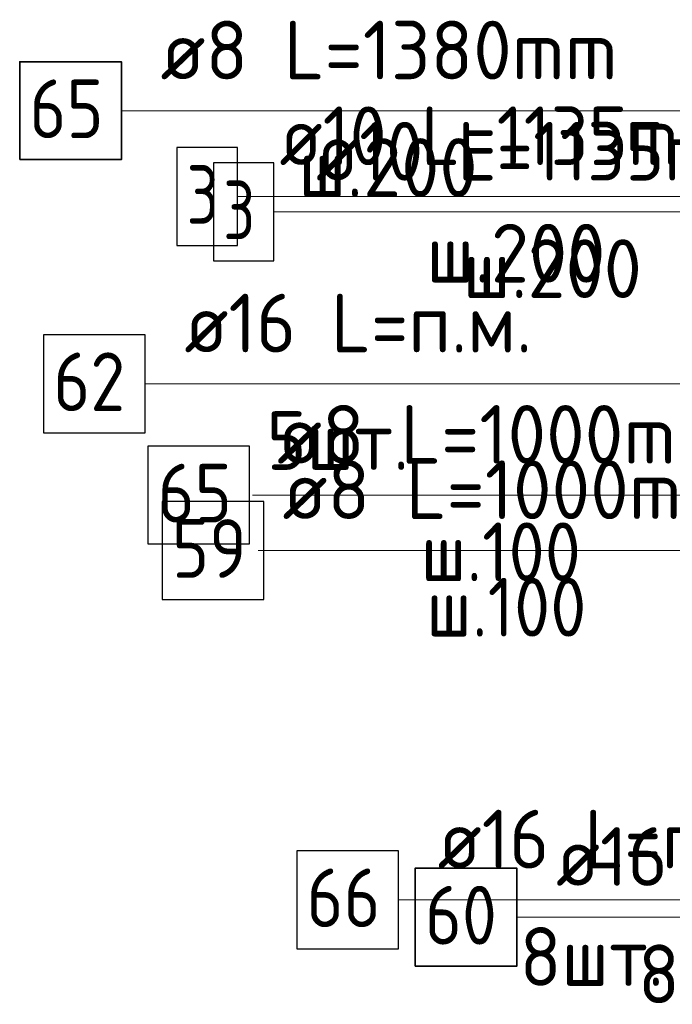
# Model space of a CAD drawing. Header units: metres. Extents: x -38 to 97, y -15 to 21.
# Tile 47 of 233: x 71.634 to 71.968, y 2.927 to 3.43. Entities that reach past the tile are written whole.
import ezdxf

# ---------------------------------------------------------------- set-up
doc = ezdxf.new("R2010")
doc.units = ezdxf.units.M
for name, color, linetype, lineweight in [('XR$3$Арм.стержн. Арматура края', 96, 'Continuous', 35), ('XR$3$Арм.стержн.горизонт. 1', 180, 'Continuous', 35), ('XR$4$Арм.стержн. Арматура края', 96, 'Continuous', 35), ('XR$4$Арм.стержн. Хомут', 240, 'Continuous', 35), ('XR$4$Арм.стержн.горизонт. 1', 180, 'Continuous', 35), ('XR$6$Арм.стержн. Арматура края', 96, 'Continuous', 35), ('XR$6$Арм.стержн. Хомут', 240, 'Continuous', 35), ('XR$6$Арм.стержн.горизонт. 1', 180, 'Continuous', 35)]:
    doc.layers.add(name, color=color, linetype=linetype, lineweight=lineweight)
doc.styles.add('ISOCPEUR', font='txt')

msp = doc.modelspace()

# ---------------------------------------------------------------- linework, layer by layer
at = {"layer": 'XR$3$Арм.стержн. Арматура края', "color": 7, "linetype": 'Continuous', "lineweight": 13, "transparency": 33554687}
msp.add_line((71.68599, 3.38379), (72.05399, 3.38379), dxfattribs=at)
at = {"layer": 'XR$3$Арм.стержн. Арматура края', "color": 7, "linetype": 'Continuous', "lineweight": 35, "transparency": 33554687}
msp.add_lwpolyline([(71.63399, 3.35879), (71.68599, 3.35879), (71.68599, 3.40879), (71.63399, 3.40879), (71.63399, 3.35879)], dxfattribs=at)
at = {"layer": 'XR$3$Арм.стержн.горизонт. 1', "color": 7, "linetype": 'Continuous', "lineweight": 13, "transparency": 33554687}
msp.add_line((71.6982, 3.24427), (71.9842, 3.24427), dxfattribs=at)
at = {"layer": 'XR$3$Арм.стержн.горизонт. 1', "color": 7, "linetype": 'Continuous', "lineweight": 25, "transparency": 33554687}
msp.add_lwpolyline([(71.6462, 3.21927), (71.6982, 3.21927), (71.6982, 3.26927), (71.6462, 3.26927), (71.6462, 3.21927)], dxfattribs=at)
at = {"layer": 'XR$4$Арм.стержн. Арматура края', "color": 7, "linetype": 'Continuous', "lineweight": 13, "transparency": 33554687}
msp.add_line((71.74533, 3.33998), (72.05533, 3.33998), dxfattribs=at)
at = {"layer": 'XR$4$Арм.стержн. Арматура края', "color": 7, "linetype": 'Continuous', "lineweight": 25, "transparency": 33554687}
msp.add_lwpolyline([(71.71433, 3.31498), (71.74533, 3.31498), (71.74533, 3.36498), (71.71433, 3.36498), (71.71433, 3.31498)], dxfattribs=at)
at = {"layer": 'XR$4$Арм.стержн. Хомут', "color": 7, "linetype": 'Continuous', "lineweight": 13, "transparency": 33554687}
msp.add_line((71.75307, 3.18739), (72.03607, 3.18739), dxfattribs=at)
at = {"layer": 'XR$4$Арм.стержн. Хомут', "color": 7, "linetype": 'Continuous', "lineweight": 25, "transparency": 33554687}
msp.add_lwpolyline([(71.69957, 3.16239), (71.75157, 3.16239), (71.75157, 3.21239), (71.69957, 3.21239), (71.69957, 3.16239)], dxfattribs=at)
at = {"layer": 'XR$4$Арм.стержн.горизонт. 1', "color": 7, "linetype": 'Continuous', "lineweight": 13, "transparency": 33554687}
msp.add_line((71.82767, 2.98056), (72.05367, 2.98056), dxfattribs=at)
at = {"layer": 'XR$4$Арм.стержн.горизонт. 1', "color": 7, "linetype": 'Continuous', "lineweight": 25, "transparency": 33554687}
msp.add_lwpolyline([(71.77567, 2.95556), (71.82767, 2.95556), (71.82767, 3.00556), (71.77567, 3.00556), (71.77567, 2.95556)], dxfattribs=at)
at = {"layer": 'XR$6$Арм.стержн. Арматура края', "color": 7, "linetype": 'Continuous', "lineweight": 13, "transparency": 33554687}
msp.add_line((71.764, 3.33209), (72.074, 3.33209), dxfattribs=at)
at = {"layer": 'XR$6$Арм.стержн. Арматура края', "color": 7, "linetype": 'Continuous', "lineweight": 25, "transparency": 33554687}
msp.add_lwpolyline([(71.733, 3.30709), (71.764, 3.30709), (71.764, 3.35709), (71.733, 3.35709), (71.733, 3.30709)], dxfattribs=at)
at = {"layer": 'XR$6$Арм.стержн. Хомут', "color": 7, "linetype": 'Continuous', "lineweight": 13, "transparency": 33554687}
msp.add_line((71.75587, 3.15909), (72.03887, 3.15909), dxfattribs=at)
at = {"layer": 'XR$6$Арм.стержн. Хомут', "color": 7, "linetype": 'Continuous', "lineweight": 25, "transparency": 33554687}
msp.add_lwpolyline([(71.70687, 3.13409), (71.75887, 3.13409), (71.75887, 3.18409), (71.70687, 3.18409), (71.70687, 3.13409)], dxfattribs=at)
at = {"layer": 'XR$6$Арм.стержн.горизонт. 1', "color": 7, "linetype": 'Continuous', "lineweight": 13, "transparency": 33554687}
msp.add_line((71.88817, 2.97167), (72.11417, 2.97167), dxfattribs=at)
at = {"layer": 'XR$6$Арм.стержн.горизонт. 1', "color": 7, "linetype": 'Continuous', "lineweight": 35, "transparency": 33554687}
msp.add_lwpolyline([(71.83617, 2.94667), (71.88817, 2.94667), (71.88817, 2.99667), (71.83617, 2.99667), (71.83617, 2.94667)], dxfattribs=at)

# ---------------------------------------------------------------- texts
at = {"layer": 'XR$3$Арм.стержн. Арматура края', "color": 7, "linetype": 'Continuous', "lineweight": 25, "transparency": 33554687, "char_height": 0.03, "attachment_point": 7, "style": 'ISOCPEUR'}
for s, insert, width in [('\\W0.96;ø8 L=1380mm ', (71.70599, 3.39979), 0.2722217), ('\\W0.87;65', (71.63899, 3.36979), 0.0550812), ('\\W0.95;ш.200 ', (71.77649, 3.33979), 0.1311996)]:
    msp.add_mtext(s, dxfattribs=dict(at, insert=insert, width=width))
at = {"layer": 'XR$3$Арм.стержн.горизонт. 1', "color": 7, "linetype": 'Continuous', "lineweight": 25, "transparency": 33554687, "char_height": 0.03, "attachment_point": 7, "style": 'ISOCPEUR'}
for s, insert, width in [('\\W0.94;ø16 L=п.м.', (71.7182, 3.26027), 0.1999832), ('\\W0.87;62', (71.6512, 3.23027), 0.0550812), ('\\W0.94;5шт. ', (71.7602, 3.20027), 0.1161286)]:
    msp.add_mtext(s, dxfattribs=dict(at, insert=insert, width=width))
at = {"layer": 'XR$4$Арм.стержн. Арматура края', "color": 7, "linetype": 'Continuous', "lineweight": 25, "transparency": 33554687, "char_height": 0.03, "attachment_point": 7, "style": 'ISOCPEUR'}
for s, insert, width in [('\\W0.92;ø10 L=1135mm ', (71.76683, 3.35598), 0.2806692), ('\\W0.78;3', (71.71933, 3.32598), 0.0326407), ('\\W0.95;ш.200 ', (71.84183, 3.29598), 0.1311995)]:
    msp.add_mtext(s, dxfattribs=dict(at, insert=insert, width=width))
at = {"layer": 'XR$4$Арм.стержн. Хомут', "color": 7, "linetype": 'Continuous', "lineweight": 25, "transparency": 33554687, "char_height": 0.03, "attachment_point": 7, "style": 'ISOCPEUR'}
for s, insert, width in [('\\W0.96;ø8 L=1000mm ', (71.76557, 3.20339), 0.2722217), ('\\W0.87;65', (71.70457, 3.17339), 0.0550812), ('\\W0.90;ш.100 ', (71.83907, 3.14339), 0.1244867)]:
    msp.add_mtext(s, dxfattribs=dict(at, insert=insert, width=width))
at = {"layer": 'XR$4$Арм.стержн.горизонт. 1', "color": 7, "linetype": 'Continuous', "lineweight": 25, "transparency": 33554687, "char_height": 0.03, "attachment_point": 7, "style": 'ISOCPEUR'}
for s, insert, width in [('\\W0.94;ø16 L=п.м.', (71.84767, 2.99656), 0.1999832), ('\\W0.87;66', (71.78067, 2.96656), 0.0550812), ('\\W0.94;8шт. ', (71.88967, 2.93656), 0.1161286)]:
    msp.add_mtext(s, dxfattribs=dict(at, insert=insert, width=width))
at = {"layer": 'XR$6$Арм.стержн. Арматура края', "color": 7, "linetype": 'Continuous', "lineweight": 25, "transparency": 33554687, "char_height": 0.03, "attachment_point": 7, "style": 'ISOCPEUR'}
for s, insert, width in [('\\W0.92;ø10 L=1135mm ', (71.7855, 3.34809), 0.2806692), ('\\W0.78;3', (71.738, 3.31809), 0.0326407), ('\\W0.95;ш.200 ', (71.8605, 3.28809), 0.1311996)]:
    msp.add_mtext(s, dxfattribs=dict(at, insert=insert, width=width))
at = {"layer": 'XR$6$Арм.стержн. Хомут', "color": 7, "linetype": 'Continuous', "lineweight": 25, "transparency": 33554687, "char_height": 0.03, "attachment_point": 7, "style": 'ISOCPEUR'}
for s, insert, width in [('\\W0.96;ø8 L=1000mm ', (71.76837, 3.17509), 0.2722217), ('\\W0.87;59', (71.71187, 3.14509), 0.0550812), ('\\W0.90;ш.100 ', (71.84187, 3.11509), 0.1244867)]:
    msp.add_mtext(s, dxfattribs=dict(at, insert=insert, width=width))
at = {"layer": 'XR$6$Арм.стержн.горизонт. 1', "color": 7, "linetype": 'Continuous', "lineweight": 25, "transparency": 33554687, "char_height": 0.03, "attachment_point": 7, "style": 'ISOCPEUR'}
for s, insert, width in [('\\W0.94;ø16 L=п.м.', (71.90817, 2.98767), 0.1999832), ('\\W0.87;60', (71.84117, 2.95767), 0.0550812), ('\\W0.94;8шт. ', (71.95017, 2.92767), 0.1161286)]:
    msp.add_mtext(s, dxfattribs=dict(at, insert=insert, width=width))

doc.saveas('drawing.dxf')
